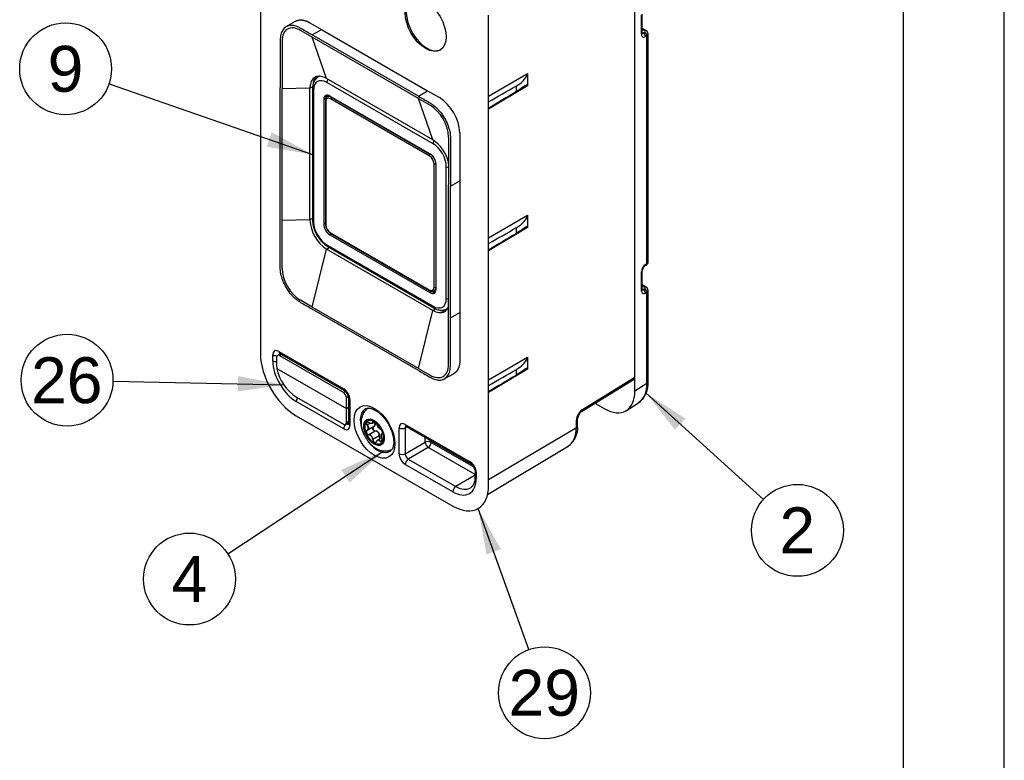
# Model space of a CAD drawing. Header units: millimetres. Extents: x 0 to 210, y 0 to 297.
# Tile 4 of 28: x 142 to 210, y 64 to 115. Entities that reach past the tile are written whole.
import ezdxf
from ezdxf.enums import TextEntityAlignment as Align

# ---------------------------------------------------------------- set-up
doc = ezdxf.new("R2010")
doc.units = ezdxf.units.MM
for name, color, linetype in [('0040_001_EKEY_DL', 7, 'Continuous'), ('0040_002_EKEY_DL', 7, 'Continuous'), ('0040_010_EKEY_DL', 7, 'Continuous'), ('0040_019_EKEY_DL', 7, 'Continuous'), ('0040_020_EKEY_FI', 7, 'Continuous'), ('Default', 7, 'Continuous'), ('Rahmen', 7, 'Continuous')]:
    doc.layers.add(name, color=color, linetype=linetype)
doc.styles.add('SEACAD_Arial', font='arial.ttf')

# ---------------------------------------------------------------- blocks, each defined once
blk = doc.blocks.new('SEANNOT_GROUP')
at = {"layer": 'Default', "linetype": 'Continuous'}
blk.add_hatch(color=7, dxfattribs=at).paths.add_polyline_path([(175.207, 78.112), (173.632, 80.919), (174.211, 77.753)])
at = {"layer": 'Default', "color": 7, "linetype": 'Continuous'}
blk.add_lwpolyline([(177.145, 71.176), (173.632, 80.919)], dxfattribs=at)
blk.add_circle((178.222, 68.19), 3.175, dxfattribs=at)
at = {"layer": 'Default', "color": 7, "linetype": 'Continuous', "style": 'SEACAD_Arial'}
blk.add_text('29', height=3.175, dxfattribs=at).set_placement((175.737, 69.777), align=Align.TOP_LEFT)
blk = doc.blocks.new('SEANNOT_GROUP1')
at = {"layer": 'Default', "linetype": 'Continuous'}
blk.add_hatch(color=7, dxfattribs=at).paths.add_polyline_path([(187.951, 87.15), (185.243, 88.89), (187.24, 86.365)])
at = {"layer": 'Default', "color": 7, "linetype": 'Continuous'}
blk.add_lwpolyline([(193.347, 81.546), (185.243, 88.89)], dxfattribs=at)
blk.add_circle((195.7, 79.414), 3.175, dxfattribs=at)
at = {"layer": 'Default', "color": 7, "linetype": 'Continuous', "style": 'SEACAD_Arial'}
blk.add_text('2', height=3.175, dxfattribs=at).set_placement((194.458, 81.002), align=Align.TOP_LEFT)
blk = doc.blocks.new('SEANNOT_GROUP3')
at = {"layer": 'Default', "linetype": 'Continuous'}
blk.add_hatch(color=7, dxfattribs=at).paths.add_polyline_path([(164.752, 82.714), (167.111, 84.903), (164.169, 83.598)])
at = {"layer": 'Default', "color": 7, "linetype": 'Continuous'}
blk.add_lwpolyline([(156.332, 77.798), (167.111, 84.903)], dxfattribs=at)
blk.add_circle((153.681, 76.05), 3.175, dxfattribs=at)
at = {"layer": 'Default', "color": 7, "linetype": 'Continuous', "style": 'SEACAD_Arial'}
blk.add_text('4', height=3.175, dxfattribs=at).set_placement((152.439, 77.638), align=Align.TOP_LEFT)
blk = doc.blocks.new('SEANNOT_GROUP4')
at = {"layer": 'Default', "linetype": 'Continuous'}
blk.add_hatch(color=7, dxfattribs=at).paths.add_polyline_path([(157.013, 89.013), (160.199, 89.475), (157.035, 90.071)])
at = {"layer": 'Default', "color": 7, "linetype": 'Continuous'}
blk.add_lwpolyline([(148.393, 89.725), (160.199, 89.475)], dxfattribs=at)
blk.add_circle((145.219, 89.792), 3.175, dxfattribs=at)
at = {"layer": 'Default', "color": 7, "linetype": 'Continuous', "style": 'SEACAD_Arial'}
blk.add_text('26', height=3.175, dxfattribs=at).set_placement((142.734, 91.379), align=Align.TOP_LEFT)
blk = doc.blocks.new('SEANNOT_GROUP5')
at = {"layer": 'Default', "linetype": 'Continuous'}
blk.add_hatch(color=7, dxfattribs=at).paths.add_polyline_path([(159.016, 105.931), (162.189, 105.389), (159.363, 106.931)])
at = {"layer": 'Default', "color": 7, "linetype": 'Continuous'}
blk.add_lwpolyline([(148.121, 110.274), (162.189, 105.389)], dxfattribs=at)
blk.add_circle((145.121, 111.316), 3.175, dxfattribs=at)
at = {"layer": 'Default', "color": 7, "linetype": 'Continuous', "style": 'SEACAD_Arial'}
blk.add_text('9', height=3.175, dxfattribs=at).set_placement((143.879, 112.903), align=Align.TOP_LEFT)
blk = doc.blocks.new('SE2')
at = {"layer": '0040_001_EKEY_DL', "color": 7, "linetype": 'Continuous'}
for p, q in [((158.588, 124.122), (158.588, 91.625)), ((184.467, 89.994), (184.467, 121.428)), ((174.357, 82.521), (174.357, 115.018)), ((160.98, 114.593), (160.352, 114.212)), ((161.993, 114.501), (162.806, 114.032)), ((162.17, 113.501), (161.357, 113.971)), ((162.17, 113.652), (162.806, 114.032)), ((169.503, 109.418), (162.17, 113.652)), ((162.806, 114.032), (170.139, 109.798)), ((160.084, 113.236), (160.084, 109.929)), ((169.503, 109.268), (162.17, 113.501)), ((163.162, 110.637), (162.17, 113.501)), ((174.357, 109.425), (177.035, 110.988)), ((177.035, 110.988), (177.035, 110.144)), ((170.495, 106.404), (163.162, 110.637)), ((159.954, 100.9), (159.954, 110.004)), ((162.006, 109.97), (160.084, 109.929)), ((160.084, 100.825), (160.084, 109.929)), ((162.198, 110.077), (162.006, 109.97)), ((162.006, 100.866), (162.006, 109.97)), ((169.503, 109.418), (170.139, 109.798)), ((170.139, 109.798), (170.952, 109.329)), ((177.035, 110.144), (174.357, 108.527)), ((176.275, 109.742), (176.275, 110.135)), ((170.495, 106.404), (169.503, 109.268)), ((169.503, 109.268), (170.316, 108.798)), ((171.588, 106.594), (171.588, 103.287)), ((171.719, 103.212), (172.366, 103.573)), ((172.366, 103.573), (172.366, 94.469)), ((171.588, 94.183), (171.588, 103.287)), ((171.719, 94.108), (171.719, 103.212)), ((162.006, 100.866), (160.084, 100.825)), ((160.084, 97.518), (160.084, 100.825)), ((162.189, 100.968), (162.006, 100.866)), ((174.357, 99.627), (177.035, 101.19)), ((177.035, 101.19), (177.035, 100.346)), ((177.035, 100.346), (174.357, 98.729)), ((176.275, 99.944), (176.275, 100.337)), ((162.17, 94.844), (163.162, 98.853)), ((163.162, 98.853), (163.346, 98.963)), ((170.495, 94.62), (163.162, 98.853)), ((162.17, 94.844), (161.357, 95.314)), ((169.503, 90.611), (162.17, 94.844)), ((169.503, 90.46), (162.17, 94.694)), ((169.503, 90.611), (170.495, 94.62)), ((170.495, 94.62), (170.687, 94.735)), ((171.588, 90.876), (171.588, 94.183)), ((171.719, 94.108), (172.366, 94.469)), ((159.441, 91.133), (159.441, 91.537)), ((159.865, 91.782), (164.348, 89.194)), ((159.927, 91.645), (164.41, 89.057)), ((174.357, 89.829), (177.035, 91.392)), ((177.035, 91.392), (177.035, 90.548)), ((169.503, 90.611), (170.316, 90.141)), ((177.035, 90.548), (174.357, 88.931)), ((176.275, 90.146), (176.275, 90.539)), ((171.296, 89.886), (171.94, 90.24)), ((180.779, 87.63), (184.407, 89.858)), ((180.837, 87.764), (184.467, 89.994)), ((164.684, 88.582), (164.684, 86.794)), ((164.348, 86.426), (161.063, 88.323)), ((164.772, 88.459), (164.772, 86.671)), ((161.063, 87.339), (171.882, 81.092)), ((180.511, 86.653), (180.511, 87.151)), ((164.632, 86.839), (164.684, 86.871)), ((168.173, 84.707), (168.173, 86.495)), ((168.726, 86.565), (168.594, 86.493)), ((168.594, 86.493), (168.594, 84.705)), ((168.597, 86.74), (173.08, 84.152)), ((168.66, 86.603), (173.143, 84.015)), ((174.357, 82.93), (180.426, 86.533)), ((180.426, 86.533), (180.426, 87.031)), ((169.968, 85.499), (169.968, 85.847)), ((168.594, 84.705), (169.968, 85.499)), ((170.18, 85.132), (168.806, 84.338)), ((173.417, 83.263), (170.18, 85.132)), ((170.389, 85.605), (170.389, 85.497)), ((170.389, 85.497), (173.34, 83.793)), ((174.287, 81.887), (179.844, 85.223)), ((171.882, 82.076), (168.597, 83.973)), ((168.806, 84.338), (172.09, 82.442)), ((173.417, 83.234), (172.09, 82.442)), ((173.417, 83.54), (173.417, 83.136)), ((173.505, 83.417), (173.505, 83.013))]:
    blk.add_line(p, q, dxfattribs=at)
for centre, radius, start, end in [((169.277, 106.729), 3.093, 2.79282, 57.20891), ((169.107, 104.257), 2.556, 15.56603, 57.13455), ((170.735, 104.781), 0.854, 357.55757, 11.16929), ((164.551, 100.99), 2.548, 182.77338, 236.95611), ((164.044, 88.529), 0.642, 4.70186, 55.29814), ((181.164, 87.099), 0.656, 126.0116, 175.44786), ((178.943, 86.516), 1.574, 304.09518, 5.02552), ((172.777, 83.487), 0.642, 4.70186, 55.29814)]:
    blk.add_arc(centre, radius, start, end, dxfattribs=at)
for centre, major_axis in [((170.008, 114.344), (1, -1.732)), ((166.473, 86.216), (0.997, -1.728))]:
    blk.add_ellipse(centre, major_axis=major_axis, ratio=0.57735, dxfattribs=at)
for centre, major_axis, ratio, start_param, end_param in [((170.079, 114.385), (1, -1.732), 0.57735, 3.176955, 6.247823), ((161.357, 112.501), (0.9, -1.559), 0.57735, 2.356194, 3.926991), ((163.372, 109.419), (0.818, -1.417), 0.57735, 3.221771, 3.732596), ((187.887, 117.073), (-40.159, -23.187), 0.004575, 1.224512, 1.274812), ((187.887, 116.447), (-40.159, -24.003), 0.004494, -1.280139, -1.229839), ((170.316, 107.328), (-0.9, 1.559), 0.57735, 3.926991, 5.497787), ((187.887, 107.275), (-40.159, -23.187), 0.004575, 1.224512, 1.274812), ((187.887, 106.649), (-40.159, -24.003), 0.004494, -1.280139, -1.229839), ((161.357, 96.783), (0.9, -1.559), 0.57735, 3.926991, 5.497787), ((170.705, 96.081), (-0.818, 1.417), 0.57735, 2.477355, 3.031207), ((159.865, 91.292), (0.3, -0.52), 0.577174, 2.356347, 3.926839), ((161.063, 90.196), (-1.75, 3.031), 0.57735, 0.785398, 2.356194), ((159.653, 91.66), (-0.3, 0), 0.57735, 0.785398, 1.960677), ((160.077, 91.415), (0.158, -0.255), 0.576473, 3.225576, 3.837052), ((160.077, 91.905), (0.15, 0.26), 0.57735, 2.356194, 3.141593), ((161.063, 90.196), (1.147, -1.987), 0.57735, 3.926991, 5.497787), ((159.653, 91.256), (0.3, 0), 0.57735, 3.926991, 4.853562), ((170.316, 91.611), (-0.9, 1.559), 0.57735, 2.356194, 3.926991), ((187.887, 97.477), (-40.159, -23.187), 0.004575, 1.224512, 1.274812), ((187.887, 96.852), (-40.159, -24.003), 0.004494, -1.280139, -1.229839), ((184.255, 90.116), (-0.15, 0.26), 0.57721, 3.157297, 3.926924), ((164.347, 88.704), (0.3, -0.52), 0.577526, 0.78555, 2.356042), ((164.56, 89.316), (0.15, 0.26), 0.57735, 2.356194, 3.13897), ((161.275, 88.445), (0.15, 0.26), 0.57735, 1.402676, 2.356194), ((164.984, 88.582), (0.3, 0), 0.57735, 3.145409, 3.926991), ((166.681, 86.336), (-0.847, 1.468), 0.57735, 0, 1.47711), ((166.681, 86.336), (-0.847, 1.468), 0.57735, 6.272615, 6.283185), ((180.844, 87.279), (-0.294, -0.523), 0.569234, 3.937655, 5.490998), ((180.211, 87.151), (-0.3, 0), 0.57735, 2.370157, 3.14631), ((180.622, 87.885), (-0.157, 0.256), 0.575191, 3.137462, 3.91122), ((164.56, 86.549), (0.15, 0.26), 0.57735, 0.955725, 2.356194), ((164.347, 86.916), (-0.3, 0.52), 0.577174, 2.356347, 3.926839), ((164.56, 87.039), (-0.142, 0.265), 0.576473, 2.373731, 3.023685), ((164.984, 86.794), (0.3, 0), 0.57735, 3.141593, 3.926991), ((168.598, 86.25), (0.3, -0.52), 0.577174, 2.356347, 3.926839), ((168.385, 86.618), (0.3, 0), 0.57735, 3.926991, 5.480334), ((168.81, 86.373), (0.158, -0.255), 0.576473, 3.225576, 3.909454), ((168.81, 86.863), (0.15, 0.26), 0.57735, 2.356194, 3.141593), ((178.39, 87.708), (-1.439, 2.493), 0.57735, 3.151467, 3.926991), ((180.211, 86.653), (-0.3, 0), 0.57735, 2.370157, 3.141593), ((166.681, 86.336), (-0.847, 1.468), 0.57735, 1.791135, 3.160477), ((170.177, 85.374), (0.3, 0), 0.57735, 0.785398, 2.338741), ((170.177, 85.374), (-0.15, 0.26), 0.557025, 0.78555, 2.356042), ((170.177, 85.374), (0.15, 0.26), 0.57735, 3.944444, 5.497787), ((168.598, 84.463), (-0.3, 0.52), 0.577526, 0.78555, 2.356042), ((168.385, 84.83), (0.3, 0), 0.57735, 3.926991, 5.480334), ((168.81, 84.585), (-0.15, 0.26), 0.598027, 0.78555, 2.356042), ((168.81, 84.095), (-0.15, -0.26), 0.57735, 3.944444, 5.497787), ((173.08, 83.662), (0.3, -0.52), 0.577526, 0.78555, 2.356042), ((173.293, 84.275), (0.15, 0.26), 0.57735, 2.356194, 3.13897), ((173.717, 83.54), (0.3, 0), 0.57735, 3.141999, 3.926991), ((173.717, 83.136), (0.3, 0), 0.57735, 3.141593, 3.926991), ((171.882, 83.95), (-1.147, 1.987), 0.57735, 2.356194, 3.926991), ((171.882, 83.95), (-1.75, 3.031), 0.57735, 2.356194, 3.926991), ((172.094, 82.199), (-0.15, -0.26), 0.57735, 3.944444, 5.497787), ((172.09, 84.07), (-0.997, 1.728), 0.57735, 2.356194, 3.151182)]:
    blk.add_ellipse(centre, major_axis=major_axis, ratio=ratio, start_param=start_param, end_param=end_param, dxfattribs=at)
for points, degree, knots in [([(160.98, 114.593), (160.987, 114.597), (160.993, 114.6), (161.192, 114.715), (161.452, 114.69), (161.712, 114.664), (161.993, 114.501)], 2, [0.4920434, 0.4920434, 0.4920434, 0.5, 0.5, 0.75, 0.75, 1, 1, 1]), ([(162.17, 113.652), (161.922, 113.795), (161.674, 113.938), (161.364, 114.117), (161.302, 114.153), (161.181, 114.212), (161.12, 114.236), (161.001, 114.275), (160.941, 114.29), (160.826, 114.309), (160.77, 114.313), (160.661, 114.311), (160.609, 114.305), (160.508, 114.283), (160.46, 114.267), (160.324, 114.203), (160.245, 114.141), (160.111, 113.979), (160.059, 113.882), (160.003, 113.713), (159.987, 113.652), (159.965, 113.526), (159.958, 113.46), (159.952, 113.324), (159.954, 113.253), (159.954, 113.112), (159.954, 113.041), (159.954, 112.829), (159.954, 112.688), (159.954, 112.264), (159.954, 111.982), (159.954, 111.134), (159.954, 110.569), (159.954, 110.004)], 3, [0, 0, 0, 0, 0.125, 0.125, 0.15625, 0.15625, 0.1875, 0.1875, 0.21875, 0.21875, 0.25, 0.25, 0.28125, 0.28125, 0.3125, 0.3125, 0.375, 0.375, 0.4375, 0.4375, 0.46875, 0.46875, 0.5, 0.5, 0.53125, 0.53125, 0.5625, 0.5625, 0.625, 0.625, 0.75, 0.75, 1, 1, 1, 1]), ([(176.275, 110.135), (176.442, 110.23), (176.593, 110.337), (176.792, 110.531), (176.854, 110.601), (176.938, 110.726), (176.965, 110.772), (177, 110.848), (177.011, 110.875), (177.029, 110.932), (177.035, 110.963), (177.035, 110.988)], 3, [0, 0, 0, 0, 0.5, 0.5, 0.75, 0.75, 0.875, 0.875, 0.9375, 0.9375, 1, 1, 1, 1]), ([(163.162, 110.637), (163.118, 110.663), (163.075, 110.685), (163.031, 110.704), (162.968, 110.733), (162.904, 110.755), (162.842, 110.77), (162.717, 110.801), (162.597, 110.804), (162.491, 110.778), (162.465, 110.772), (162.44, 110.764), (162.415, 110.755), (162.325, 110.719), (162.246, 110.66), (162.184, 110.582), (162.115, 110.496), (162.064, 110.384), (162.035, 110.256), (162.016, 110.168), (162.006, 110.072), (162.006, 109.97)], 3, [0, 0, 0, 0, 0.071708, 0.071708, 0.071708, 0.177051, 0.177051, 0.177051, 0.392338, 0.392338, 0.392338, 0.444733, 0.444733, 0.444733, 0.639618, 0.639618, 0.639618, 0.854936, 0.854936, 0.854936, 1, 1, 1, 1]), ([(177.035, 110.144), (177.035, 110.169), (177.029, 110.184), (177.011, 110.2), (177, 110.201), (176.965, 110.198), (176.938, 110.185), (176.854, 110.136), (176.792, 110.09), (176.593, 109.947), (176.441, 109.841), (176.275, 109.742)], 3, [0, 0, 0, 0, 0.0625, 0.0625, 0.125, 0.125, 0.25, 0.25, 0.5, 0.5, 1, 1, 1, 1]), ([(169.503, 109.418), (169.747, 109.277), (169.992, 109.135), (170.299, 108.958), (170.36, 108.924), (170.48, 108.844), (170.539, 108.8), (170.657, 108.704), (170.715, 108.652), (170.831, 108.54), (170.888, 108.479), (171.052, 108.29), (171.153, 108.153), (171.338, 107.857), (171.418, 107.705), (171.519, 107.47), (171.55, 107.39), (171.603, 107.232), (171.626, 107.154), (171.684, 106.921), (171.708, 106.766), (171.72, 106.548), (171.719, 106.478), (171.719, 106.336), (171.719, 106.265), (171.719, 106.052), (171.719, 105.91), (171.719, 105.484), (171.719, 105.2), (171.719, 104.348), (171.719, 103.78), (171.719, 103.212)], 3, [0, 0, 0, 0, 0.125, 0.125, 0.15625, 0.15625, 0.1875, 0.1875, 0.21875, 0.21875, 0.25, 0.25, 0.3125, 0.3125, 0.375, 0.375, 0.40625, 0.40625, 0.4375, 0.4375, 0.5, 0.5, 0.53125, 0.53125, 0.5625, 0.5625, 0.625, 0.625, 0.75, 0.75, 1, 1, 1, 1]), ([(172.366, 106.879), (172.367, 106.842), (172.366, 106.805), (172.366, 106.697), (172.366, 106.626), (172.366, 106.413), (172.366, 106.271), (172.366, 105.845), (172.366, 105.561), (172.366, 104.709), (172.366, 104.141), (172.366, 103.573)], 3, [0, 0, 0, 0, 0.033693, 0.033693, 0.098113, 0.098113, 0.226954, 0.226954, 0.484636, 0.484636, 1, 1, 1, 1]), ([(162.17, 94.694), (161.925, 94.835), (161.68, 94.977), (161.374, 95.153), (161.313, 95.188), (161.193, 95.268), (161.133, 95.312), (161.015, 95.408), (160.957, 95.46), (160.842, 95.572), (160.784, 95.633), (160.62, 95.822), (160.519, 95.959), (160.334, 96.255), (160.255, 96.407), (160.154, 96.642), (160.123, 96.722), (160.069, 96.88), (160.046, 96.958), (159.988, 97.191), (159.964, 97.346), (159.952, 97.564), (159.954, 97.634), (159.954, 97.776), (159.954, 97.847), (159.954, 98.06), (159.954, 98.202), (159.954, 98.628), (159.954, 98.912), (159.954, 99.764), (159.954, 100.332), (159.954, 100.9)], 3, [0, 0, 0, 0, 0.125, 0.125, 0.15625, 0.15625, 0.1875, 0.1875, 0.21875, 0.21875, 0.25, 0.25, 0.3125, 0.3125, 0.375, 0.375, 0.40625, 0.40625, 0.4375, 0.4375, 0.5, 0.5, 0.53125, 0.53125, 0.5625, 0.5625, 0.625, 0.625, 0.75, 0.75, 1, 1, 1, 1]), ([(176.275, 100.337), (176.442, 100.432), (176.593, 100.539), (176.792, 100.733), (176.854, 100.803), (176.938, 100.928), (176.965, 100.974), (177, 101.05), (177.011, 101.077), (177.029, 101.134), (177.035, 101.165), (177.035, 101.19)], 3, [0, 0, 0, 0, 0.5, 0.5, 0.75, 0.75, 0.875, 0.875, 0.9375, 0.9375, 1, 1, 1, 1]), ([(177.035, 100.346), (177.035, 100.371), (177.029, 100.386), (177.011, 100.402), (177, 100.403), (176.965, 100.4), (176.938, 100.387), (176.854, 100.338), (176.792, 100.292), (176.593, 100.149), (176.441, 100.043), (176.275, 99.944)], 3, [0, 0, 0, 0, 0.0625, 0.0625, 0.125, 0.125, 0.25, 0.25, 0.5, 0.5, 1, 1, 1, 1]), ([(170.495, 94.62), (170.538, 94.595), (170.582, 94.572), (170.625, 94.553), (170.689, 94.525), (170.752, 94.502), (170.814, 94.487), (170.939, 94.456), (171.059, 94.454), (171.165, 94.479), (171.192, 94.486), (171.217, 94.494), (171.242, 94.503), (171.332, 94.539), (171.412, 94.598), (171.476, 94.677), (171.523, 94.735), (171.562, 94.806), (171.592, 94.885)], 3, [0, 0, 0, 0, 0.0717084, 0.0717084, 0.0717084, 0.1770509, 0.1770509, 0.1770509, 0.3923383, 0.3923383, 0.3923383, 0.4447331, 0.4447331, 0.4447331, 0.6396179, 0.6396179, 0.6396179, 0.7846145, 0.7846145, 0.7846145, 0.7846145]), ([(169.503, 90.46), (169.751, 90.317), (169.999, 90.174), (170.309, 89.995), (170.37, 89.959), (170.492, 89.9), (170.552, 89.876), (170.671, 89.837), (170.731, 89.822), (170.847, 89.803), (170.903, 89.799), (171.011, 89.801), (171.063, 89.807), (171.164, 89.829), (171.213, 89.845), (171.348, 89.909), (171.428, 89.971), (171.561, 90.133), (171.614, 90.23), (171.67, 90.399), (171.685, 90.46), (171.707, 90.586), (171.714, 90.652), (171.72, 90.788), (171.719, 90.859), (171.719, 91), (171.719, 91.071), (171.719, 91.283), (171.719, 91.424), (171.719, 91.848), (171.719, 92.13), (171.719, 92.978), (171.719, 93.543), (171.719, 94.108)], 3, [0, 0, 0, 0, 0.125, 0.125, 0.15625, 0.15625, 0.1875, 0.1875, 0.21875, 0.21875, 0.25, 0.25, 0.28125, 0.28125, 0.3125, 0.3125, 0.375, 0.375, 0.4375, 0.4375, 0.46875, 0.46875, 0.5, 0.5, 0.53125, 0.53125, 0.5625, 0.5625, 0.625, 0.625, 0.75, 0.75, 1, 1, 1, 1]), ([(172.366, 94.469), (172.366, 93.904), (172.366, 93.339), (172.366, 92.491), (172.366, 92.209), (172.366, 91.785), (172.366, 91.644), (172.366, 91.432), (172.366, 91.361), (172.366, 91.248), (172.367, 91.205), (172.366, 91.162)], 3, [0, 0, 0, 0, 0.512543, 0.512543, 0.768814, 0.768814, 0.89695, 0.89695, 0.961017, 0.961017, 1, 1, 1, 1]), ([(159.885, 91.663), (159.885, 91.663), (159.886, 91.663), (159.897, 91.66), (159.918, 91.65), (159.927, 91.645)], 3, [0.5362839, 0.5362839, 0.5362839, 0.5362839, 0.5777025, 0.8426746, 1, 1, 1, 1]), ([(176.275, 90.539), (176.442, 90.634), (176.593, 90.741), (176.792, 90.936), (176.854, 91.005), (176.938, 91.13), (176.965, 91.176), (177, 91.252), (177.011, 91.279), (177.029, 91.336), (177.035, 91.367), (177.035, 91.392)], 3, [0, 0, 0, 0, 0.5, 0.5, 0.75, 0.75, 0.875, 0.875, 0.9375, 0.9375, 1, 1, 1, 1]), ([(172.366, 91.162), (172.366, 90.837), (172.259, 90.599), (172.151, 90.361), (171.952, 90.246), (171.946, 90.243), (171.94, 90.24)], 2, [0, 0, 0, 0.25, 0.25, 0.5, 0.5, 0.5074467, 0.5074467, 0.5074467]), ([(177.035, 90.548), (177.035, 90.573), (177.029, 90.588), (177.011, 90.604), (177, 90.605), (176.965, 90.602), (176.938, 90.589), (176.854, 90.54), (176.792, 90.494), (176.593, 90.351), (176.441, 90.245), (176.275, 90.146)], 3, [0, 0, 0, 0, 0.0625, 0.0625, 0.125, 0.125, 0.25, 0.25, 0.5, 0.5, 1, 1, 1, 1]), ([(165.844, 87.807), (165.868, 87.82), (165.912, 87.843), (166.002, 87.86), (166.11, 87.86), (166.235, 87.838), (166.374, 87.791), (166.519, 87.72), (166.669, 87.625), (166.82, 87.507), (166.969, 87.368), (167.113, 87.21), (167.25, 87.035), (167.376, 86.847), (167.489, 86.649), (167.586, 86.445), (167.666, 86.239), (167.728, 86.034), (167.771, 85.836), (167.794, 85.648), (167.798, 85.475), (167.784, 85.318), (167.754, 85.183), (167.71, 85.069), (167.656, 84.979), (167.599, 84.915), (167.56, 84.891), (167.541, 84.879)], 3, [0, 0, 0, 0, 0.036984, 0.079304, 0.118799, 0.160878, 0.201449, 0.241521, 0.281544, 0.321693, 0.362052, 0.402622, 0.443366, 0.484231, 0.525156, 0.566079, 0.606918, 0.647612, 0.6881, 0.728332, 0.768279, 0.807966, 0.847521, 0.887167, 0.927446, 0.969461, 1, 1, 1, 1]), ([(164.684, 86.794), (164.684, 86.785), (164.683, 86.762), (164.679, 86.75), (164.678, 86.748), (164.678, 86.748)], 3, [0, 0, 0, 0, 0.1382871, 0.396768, 0.4596729, 0.4596729, 0.4596729, 0.4596729]), ([(168.618, 86.621), (168.618, 86.621), (168.618, 86.621), (168.63, 86.619), (168.65, 86.608), (168.66, 86.603)], 3, [0.5362839, 0.5362839, 0.5362839, 0.5362839, 0.5777025, 0.8426746, 1, 1, 1, 1]), ([(173.417, 83.136), (173.416, 83.101), (173.415, 83.014), (173.399, 82.868), (173.364, 82.721), (173.314, 82.593), (173.253, 82.489), (173.18, 82.405), (173.129, 82.37), (173.098, 82.35)], 3, [0, 0, 0, 0, 0.078825, 0.229225, 0.379368, 0.52994, 0.682688, 0.840797, 1, 1, 1, 1])]:
    blk.add_open_spline(points, degree=degree, knots=knots, dxfattribs=at)
at = {"layer": '0040_002_EKEY_DL', "color": 7, "linetype": 'Continuous'}
for p, q in [((184.468, 89.052), (184.468, 121.713)), ((184.92, 113.709), (184.92, 115.015)), ((184.975, 113.789), (184.975, 115.095)), ((185.253, 113.947), (184.975, 114.108)), ((185.153, 113.937), (184.975, 114.041)), ((184.975, 113.836), (185.05, 113.793)), ((185.05, 113.793), (185.155, 113.857)), ((185.383, 97.962), (185.383, 113.733)), ((185.3, 113.614), (185.195, 113.55)), ((185.3, 97.843), (185.3, 113.614)), ((184.975, 96.057), (184.975, 97.364)), ((185.154, 97.687), (185.259, 97.751)), ((185.195, 97.779), (185.3, 97.843)), ((184.92, 95.978), (184.92, 97.284)), ((185.253, 96.216), (184.975, 96.377)), ((185.153, 96.206), (184.975, 96.309)), ((184.975, 96.105), (185.05, 96.062)), ((185.05, 96.062), (185.155, 96.126)), ((185.383, 89.703), (185.383, 96.002)), ((185.3, 95.883), (185.195, 95.819)), ((185.3, 89.584), (185.3, 95.883)), ((184.468, 89.052), (185.3, 89.584)), ((181.706, 88.199), (182.348, 87.828)), ((183.886, 87.703), (184.72, 88.236))]:
    blk.add_line(p, q, dxfattribs=at)
for centre, radius, start, end in [((185.144, 113.738), 0.236, 358.89278, 62.34706), ((185.416, 97.33), 0.443, 126.30067, 175.65216), ((185.144, 96.007), 0.236, 358.89278, 62.34706), ((183.735, 89.567), 1.653, 306.87467, 4.72961)]:
    blk.add_arc(centre, radius, start, end, dxfattribs=at)
for centre, major_axis, ratio, start_param, end_param in [((184.775, 113.789), (-0.2, 0), 0.57735, 2.382374, 3.141593), ((185.195, 113.877), (0.192, 0.351), 0.562044, 2.343772, 3.914569), ((185.05, 113.956), (0.093, 0.177), 0.546401, 3.290185, 3.903429), ((185.05, 113.63), (0.104, -0.171), 0.592266, 0.771961, 2.342757), ((185.153, 113.774), (-0.1, -0.173), 0.57735, 3.141774, 3.926991), ((185.083, 113.897), (-0.1, 0), 0.57735, 2.382374, 3.926991), ((185.155, 113.693), (0.104, -0.171), 0.592266, 0.771961, 2.342757), ((185.083, 113.733), (-0.3, 0), 0.57735, 2.382374, 3.143655), ((185.195, 97.452), (0.192, 0.351), 0.562044, 0.772976, 2.343772), ((184.775, 97.364), (-0.2, 0), 0.57735, 2.382374, 3.149981), ((185.05, 97.858), (-0.104, 0.171), 0.592266, 3.142826, 3.913554), ((185.155, 97.922), (-0.104, 0.171), 0.592266, 3.141593, 3.913554), ((185.083, 97.962), (-0.3, 0), 0.57735, 2.382374, 3.141593), ((184.775, 96.057), (-0.2, 0), 0.57735, 2.382374, 3.141593), ((185.195, 96.146), (0.192, 0.351), 0.562044, 2.343772, 3.914569), ((185.05, 96.225), (0.093, 0.177), 0.546401, 3.275478, 3.903429), ((185.05, 95.898), (-0.104, 0.171), 0.592266, 3.913554, 5.48435), ((185.153, 96.043), (-0.1, -0.173), 0.57735, 3.141225, 3.926991), ((185.083, 96.165), (-0.1, 0), 0.57735, 2.382374, 3.926991), ((185.155, 95.962), (-0.104, 0.171), 0.592266, 3.913554, 5.48435), ((185.083, 96.002), (-0.3, 0), 0.57735, 2.382374, 3.143655), ((183.173, 90.808), (-1.513, 2.593), 0.577026, 3.165142, 3.924036), ((185.083, 89.703), (-0.3, 0), 0.57735, 2.382374, 3.141593), ((182.346, 90.279), (-1.501, 2.6), 0.576955, 2.356537, 3.926648)]:
    blk.add_ellipse(centre, major_axis=major_axis, ratio=ratio, start_param=start_param, end_param=end_param, dxfattribs=at)
for points, knots in [([(184.978, 113.757), (184.978, 113.757), (184.976, 113.761), (184.975, 113.778), (184.975, 113.789)], [0.5534465, 0.5534465, 0.5534465, 0.5534465, 0.7546783, 1, 1, 1, 1]), ([(185.259, 97.751), (185.282, 97.768), (185.322, 97.797), (185.365, 97.865), (185.385, 97.924), (185.381, 97.955), (185.38, 97.962)], [0, 0, 0, 0, 0.307644, 0.617032, 0.928217, 1, 1, 1, 1]), ([(184.978, 96.026), (184.978, 96.026), (184.976, 96.03), (184.975, 96.047), (184.975, 96.057)], [0.5482377, 0.5482377, 0.5482377, 0.5482377, 0.7518238, 1, 1, 1, 1])]:
    blk.add_open_spline(points, degree=3, knots=knots, dxfattribs=at)
at = {"layer": '0040_010_EKEY_DL', "color": 7, "linetype": 'Continuous'}
for p, q in [((166.185, 86.825), (165.969, 86.7)), ((165.97, 86.336), (166.411, 86.591)), ((166.323, 86.821), (166.474, 86.908)), ((166.427, 86.933), (166.362, 86.896)), ((166.525, 86.277), (166.089, 86.026)), ((166.089, 86.026), (166.164, 86.008)), ((166.797, 85.938), (166.362, 85.687)), ((166.606, 86.263), (166.525, 86.277)), ((166.97, 85.813), (166.68, 85.645)), ((166.996, 86.107), (166.988, 86.102)), ((166.826, 85.626), (166.875, 85.572)), ((167.014, 85.652), (166.875, 85.572))]:
    blk.add_line(p, q, dxfattribs=at)
for centre, radius, start, end in [((165.983, 86.817), 0.0865, 85.1528, 117.35468), ((165.993, 86.814), 0.0887, 63.98494, 91.28712), ((166.236, 86.589), 0.399, 23.15012, 57.48711), ((167.303, 87.043), 0.761, 202.99139, 234.59656), ((167.312, 87.048), 0.767, 202.30252, 235.28544), ((166.019, 85.697), 0.343, 358.2553, 65.03514), ((166.496, 85.979), 0.304, 352.2127, 68.77312), ((167.013, 85.918), 0.199, 174.52888, 230.83821), ((166.968, 86.136), 0.0415, 321.69205, 343.39645), ((166.585, 85.68), 0.241, 178.48877, 235.91003), ((167.188, 86.028), 1.127, 236.9707, 295.20249)]:
    blk.add_arc(centre, radius, start, end, dxfattribs=at)
for major_axis in [(0.502, -0.869), (0.459, -0.796)]:
    blk.add_ellipse((166.439, 86.197), major_axis=major_axis, ratio=0.57735, dxfattribs=at)
for centre, major_axis, ratio, start_param, end_param in [((166.443, 86.199), (0.459, -0.796), 0.57735, 3.141593, 6.283185), ((165.962, 86.696), (0.01, 0.009), 0.110506, 3.867347, 5.319724), ((166.092, 86.88), (0.0071, 0.0115), 0.243615, 2.523717, 3.781097), ((166.352, 86.904), (-0.0135, -0.0001), 0.810087, 0.87076, 2.322816), ((166.411, 86.576), (0.0063, -0.0119), 0.594851, 1.747578, 3.021607), ((166.612, 86.754), (0.0125, 0.0052), 0.551089, 2.775131, 3.61014), ((165.962, 86.348), (-0.0063, 0.0119), 0.660003, 1.721221, 3.173597), ((166.092, 86.014), (0.001, 0.0135), 0.565069, 0.489576, 1.941631), ((166.522, 86.289), (0.0003, 0.0135), 0.502185, 3.606851, 5.030333), ((166.807, 85.935), (0.0135, -0.0009), 0.226462, 0.923263, 2.346746), ((167.002, 86.095), (-0.0059, 0.0122), 0.927747, 0.062246, 1.514301), ((166.352, 85.689), (0.0135, -0.0001), 0.282731, 4.020408, 5.472463), ((166.612, 85.54), (0.0125, -0.0052), 0.541949, 2.60602, 4.058396), ((166.873, 85.563), (0.011, 0.0078), 0.510586, 0.989963, 2.442339), ((167.002, 85.747), (0.0127, 0.0046), 0.156384, 2.662103, 3.567048)]:
    blk.add_ellipse(centre, major_axis=major_axis, ratio=ratio, start_param=start_param, end_param=end_param, dxfattribs=at)
for points, knots in [([(166.022, 87.858), (166.017, 87.855), (165.965, 87.823), (165.872, 87.742), (165.761, 87.615), (165.672, 87.469), (165.606, 87.309), (165.561, 87.135), (165.54, 86.948), (165.542, 86.749), (165.57, 86.542), (165.622, 86.332), (165.696, 86.123), (165.792, 85.92), (165.907, 85.727), (166.039, 85.545), (166.189, 85.378), (166.348, 85.234), (166.483, 85.137), (166.554, 85.095), (166.574, 85.083)], [0.0185155, 0.0185155, 0.0185155, 0.0185155, 0.0242169, 0.0776544, 0.1304338, 0.1833928, 0.2373777, 0.2931822, 0.3513842, 0.4120635, 0.4746136, 0.5379526, 0.6012208, 0.664287, 0.7273357, 0.7906857, 0.8546226, 0.9195418, 0.9806846, 1, 1, 1, 1]), ([(165.955, 86.688), (165.946, 86.699), (165.929, 86.72), (165.909, 86.755), (165.895, 86.796), (165.891, 86.84), (165.905, 86.879), (165.936, 86.904), (165.98, 86.911), (166.031, 86.901), (166.067, 86.882), (166.084, 86.872)], [0, 0, 0, 0, 0.08325, 0.165707, 0.250667, 0.375908, 0.500529, 0.625021, 0.750236, 0.87603, 1, 1, 1, 1]), ([(165.951, 86.897), (165.95, 86.897), (165.942, 86.893), (165.928, 86.883), (165.908, 86.851), (165.907, 86.786), (165.947, 86.73), (165.969, 86.7)], [0.3025209, 0.3025209, 0.3025209, 0.3025209, 0.3091998, 0.4072079, 0.5031105, 0.7378854, 1, 1, 1, 1]), ([(165.955, 86.342), (165.964, 86.347), (165.982, 86.358), (166.003, 86.378), (166.032, 86.418), (166.052, 86.489), (166.03, 86.575), (165.994, 86.642), (165.968, 86.673), (165.955, 86.688)], [0, 0, 0, 0, 0.086601, 0.169981, 0.252261, 0.500276, 0.748147, 0.871595, 1, 1, 1, 1]), ([(165.969, 86.7), (165.981, 86.685), (166.004, 86.657), (166.03, 86.612), (166.048, 86.569), (166.058, 86.529), (166.063, 86.472), (166.045, 86.394), (165.996, 86.356), (165.969, 86.336)], [0, 0, 0, 0, 0.113636, 0.220419, 0.320506, 0.414088, 0.501398, 0.730354, 1, 1, 1, 1]), ([(166.084, 86.872), (166.096, 86.865), (166.118, 86.852), (166.152, 86.837), (166.205, 86.817), (166.275, 86.806), (166.322, 86.829), (166.341, 86.861), (166.343, 86.884), (166.344, 86.895)], [0, 0, 0, 0, 0.086591, 0.169972, 0.252259, 0.500283, 0.748155, 0.871608, 1, 1, 1, 1]), ([(166.362, 86.896), (166.361, 86.885), (166.359, 86.864), (166.347, 86.84), (166.33, 86.824), (166.308, 86.813), (166.27, 86.806), (166.197, 86.813), (166.127, 86.851), (166.089, 86.871)], [0, 0, 0, 0, 0.113597, 0.220359, 0.320445, 0.414043, 0.501387, 0.730404, 1, 1, 1, 1]), ([(166.525, 86.277), (166.512, 86.279), (166.487, 86.281), (166.451, 86.297), (166.419, 86.319), (166.391, 86.346), (166.369, 86.376), (166.343, 86.43), (166.333, 86.523), (166.38, 86.565), (166.404, 86.588)], [0, 0, 0, 0, 0.093106, 0.182324, 0.267817, 0.349773, 0.428402, 0.503942, 0.736569, 1, 1, 1, 1]), ([(166.344, 86.895), (166.344, 86.903), (166.345, 86.919), (166.356, 86.935), (166.375, 86.946), (166.406, 86.947), (166.435, 86.933), (166.45, 86.925)], [0, 0, 0, 0, 0.166348, 0.33109, 0.500805, 0.75106, 1, 1, 1, 1]), ([(166.417, 86.582), (166.408, 86.576), (166.392, 86.566), (166.373, 86.543), (166.353, 86.497), (166.358, 86.412), (166.418, 86.334), (166.48, 86.299), (166.512, 86.295), (166.528, 86.293)], [0, 0, 0, 0, 0.084251, 0.167313, 0.252615, 0.500621, 0.748337, 0.874708, 1, 1, 1, 1]), ([(166.385, 86.938), (166.381, 86.937), (166.373, 86.932), (166.363, 86.919), (166.362, 86.904), (166.362, 86.896)], [0.5347249, 0.5347249, 0.5347249, 0.5347249, 0.6417408, 0.8175337, 1, 1, 1, 1]), ([(166.384, 86.937), (166.388, 86.939), (166.396, 86.941), (166.419, 86.938), (166.434, 86.931), (166.444, 86.926)], [0, 0, 0, 0, 0.334421, 0.667051, 1, 1, 1, 1]), ([(166.411, 86.592), (166.422, 86.599), (166.446, 86.614), (166.473, 86.644), (166.494, 86.679), (166.505, 86.714), (166.511, 86.769), (166.495, 86.833), (166.464, 86.879), (166.452, 86.895)], [0.0183917, 0.0183917, 0.0183917, 0.0183917, 0.1162401, 0.2240984, 0.3238998, 0.4160551, 0.5010873, 0.7262768, 0.8522609, 0.8522609, 0.8522609, 0.8522609]), ([(166.468, 86.904), (166.47, 86.902), (166.479, 86.888), (166.509, 86.839), (166.534, 86.75), (166.507, 86.665), (166.463, 86.61), (166.432, 86.591), (166.417, 86.582)], [0.1521565, 0.1521565, 0.1521565, 0.1521565, 0.1708646, 0.2527608, 0.5006471, 0.7480452, 0.8708707, 1, 1, 1, 1]), ([(166.084, 86.009), (166.073, 86.011), (166.049, 86.014), (166.014, 86.029), (165.975, 86.056), (165.936, 86.097), (165.905, 86.154), (165.891, 86.213), (165.895, 86.269), (165.916, 86.315), (165.942, 86.333), (165.955, 86.342)], [0, 0, 0, 0, 0.083257, 0.165714, 0.250668, 0.375908, 0.50053, 0.62502, 0.750236, 0.876038, 1, 1, 1, 1]), ([(165.969, 86.336), (165.96, 86.33), (165.942, 86.318), (165.923, 86.292), (165.912, 86.261), (165.909, 86.228), (165.912, 86.194), (165.929, 86.137), (165.985, 86.055), (166.053, 86.036), (166.089, 86.026)], [0, 0, 0, 0, 0.091982, 0.180594, 0.26596, 0.348215, 0.427512, 0.504023, 0.738578, 1, 1, 1, 1]), ([(166.344, 85.686), (166.343, 85.7), (166.343, 85.726), (166.336, 85.765), (166.319, 85.829), (166.275, 85.913), (166.2, 85.974), (166.135, 86.002), (166.101, 86.007), (166.084, 86.009)], [0, 0, 0, 0, 0.086591, 0.169972, 0.252259, 0.500283, 0.748155, 0.871608, 1, 1, 1, 1]), ([(166.528, 86.293), (166.542, 86.292), (166.568, 86.291), (166.607, 86.28), (166.669, 86.255), (166.75, 86.193), (166.799, 86.091), (166.816, 86.004), (166.815, 85.96), (166.815, 85.937)], [0, 0, 0, 0, 0.087303, 0.17085, 0.252751, 0.50064, 0.748047, 0.870883, 1, 1, 1, 1]), ([(166.872, 85.755), (166.853, 85.77), (166.81, 85.824), (166.802, 85.895), (166.797, 85.938)], [0.5573641, 0.5573641, 0.5573641, 0.5573641, 0.7366127, 1, 1, 1, 1]), ([(166.862, 86.423), (166.869, 86.419), (166.883, 86.411), (166.907, 86.389), (166.935, 86.356), (166.966, 86.309), (166.993, 86.251), (167.011, 86.193), (167.016, 86.147), (167.013, 86.123), (167.01, 86.114)], [0, 0, 0, 0, 0.0832499, 0.1657065, 0.2506667, 0.3759082, 0.5005292, 0.6250209, 0.7502356, 0.8537205, 0.8537205, 0.8537205, 0.8537205]), ([(166.98, 86.083), (166.98, 86.082), (166.975, 86.078), (166.967, 86.068), (166.954, 86.037), (166.945, 85.973), (166.955, 85.879), (166.972, 85.802), (166.984, 85.764), (166.991, 85.744)], [0.0703873, 0.0703873, 0.0703873, 0.0703873, 0.0865908, 0.1699715, 0.2522593, 0.5002829, 0.7481547, 0.8716081, 1, 1, 1, 1]), ([(166.996, 85.743), (166.99, 85.761), (166.978, 85.796), (166.965, 85.848), (166.956, 85.896), (166.952, 85.939), (166.95, 85.998), (166.955, 86.053), (166.97, 86.078), (166.976, 86.085)], [0, 0, 0, 0, 0.1135966, 0.2203594, 0.3204447, 0.4140428, 0.5013873, 0.7304037, 0.8609483, 0.8609483, 0.8609483, 0.8609483]), ([(167.01, 86.114), (167.009, 86.112), (167.005, 86.101), (166.997, 86.095), (166.991, 86.09)], [0.8537205, 0.8537205, 0.8537205, 0.8537205, 0.8760303, 1, 1, 1, 1]), ([(166.362, 85.687), (166.362, 85.672), (166.363, 85.645), (166.374, 85.604), (166.39, 85.567), (166.41, 85.536), (166.434, 85.511), (166.475, 85.48), (166.522, 85.472), (166.549, 85.488), (166.554, 85.491)], [0, 0, 0, 0, 0.0919595, 0.1805585, 0.2659193, 0.3481786, 0.4274895, 0.5040228, 0.7385388, 0.794671, 0.794671, 0.794671, 0.794671]), ([(166.602, 85.538), (166.597, 85.527), (166.587, 85.506), (166.565, 85.483), (166.535, 85.466), (166.496, 85.46), (166.465, 85.473), (166.45, 85.48)], [0, 0, 0, 0, 0.166332, 0.331074, 0.500801, 0.75106, 1, 1, 1, 1]), ([(166.862, 85.561), (166.855, 85.57), (166.841, 85.588), (166.819, 85.61), (166.78, 85.639), (166.722, 85.656), (166.663, 85.626), (166.624, 85.583), (166.609, 85.553), (166.602, 85.538)], [0, 0, 0, 0, 0.086601, 0.169981, 0.252261, 0.500276, 0.748147, 0.871595, 1, 1, 1, 1]), ([(166.603, 85.548), (166.609, 85.562), (166.622, 85.59), (166.647, 85.621), (166.673, 85.642), (166.711, 85.661), (166.763, 85.666), (166.805, 85.639), (166.826, 85.626)], [0, 0, 0, 0, 0.140431, 0.270561, 0.390576, 0.500715, 0.742155, 1, 1, 1, 1]), ([(166.991, 85.744), (166.995, 85.731), (167.004, 85.704), (167.012, 85.663), (167.016, 85.616), (167.011, 85.566), (166.993, 85.526), (166.966, 85.503), (166.932, 85.502), (166.895, 85.52), (166.873, 85.547), (166.862, 85.561)], [0, 0, 0, 0, 0.083257, 0.165714, 0.250668, 0.375908, 0.50053, 0.62502, 0.750236, 0.876038, 1, 1, 1, 1]), ([(166.875, 85.572), (166.883, 85.563), (166.897, 85.544), (166.92, 85.526), (166.943, 85.517), (166.963, 85.517), (166.977, 85.524), (166.984, 85.529), (166.985, 85.531)], [0, 0, 0, 0, 0.0919816, 0.1805943, 0.2659599, 0.3482151, 0.4275124, 0.4517386, 0.4517386, 0.4517386, 0.4517386]), ([(167.01, 85.574), (167.014, 85.589), (167.022, 85.641), (167.006, 85.702), (166.996, 85.743)], [0.6123292, 0.6123292, 0.6123292, 0.6123292, 0.7385778, 1, 1, 1, 1])]:
    blk.add_open_spline(points, degree=3, knots=knots, dxfattribs=at)
for points in [[(166.991, 86.09), (166.987, 86.088), (166.984, 86.086), (166.98, 86.083)], [(166.986, 86.097), (166.989, 86.1), (166.992, 86.103), (166.996, 86.107)]]:
    blk.add_open_spline(points, degree=3, dxfattribs=at)
at = {"layer": '0040_019_EKEY_DL', "color": 7, "linetype": 'Continuous'}
for p, q in [((159.704, 91.366), (159.688, 90.877)), ((159.976, 91.616), (159.77, 91.501)), ((160.063, 91.566), (159.919, 91.486)), ((164.316, 88.948), (159.919, 91.486)), ((159.688, 90.877), (159.718, 90.606)), ((159.718, 90.606), (164.524, 87.831)), ((161.078, 88.617), (164.316, 86.748)), ((164.316, 88.948), (164.449, 89.028)), ((164.672, 88.671), (164.524, 88.583)), ((164.524, 87.831), (164.524, 88.583)), ((164.524, 87.831), (164.684, 87.929)), ((164.524, 86.864), (164.524, 87.831)), ((164.469, 86.734), (164.684, 86.872)), ((164.524, 86.864), (164.684, 86.965))]:
    blk.add_line(p, q, dxfattribs=at)
blk.add_arc((162.775, 91.237), 3.122, 191.67239, 237.06665, dxfattribs=at)
for centre, major_axis, ratio, start_param, end_param in [((159.916, 91.239), (0.146, -0.262), 0.587514, 2.364936, 3.917982), ((164.312, 88.701), (0.146, -0.262), 0.587163, 0.812178, 2.365224), ((164.312, 86.99), (-0.154, 0.258), 0.567017, 2.347779, 3.900825)]:
    blk.add_ellipse(centre, major_axis=major_axis, ratio=ratio, start_param=start_param, end_param=end_param, dxfattribs=at)
at = {"layer": '0040_020_EKEY_FI', "color": 7, "linetype": 'Continuous'}
for p, q in [((162.655, 110.795), (162.583, 110.753)), ((170.514, 106.136), (163.181, 110.37)), ((162.189, 109.941), (162.189, 100.837)), ((162.262, 109.839), (162.262, 100.735)), ((163.11, 109.268), (162.969, 109.186)), ((162.969, 109.186), (162.969, 100.572)), ((163.081, 109.094), (163.081, 100.583)), ((163.11, 109.25), (163.11, 109.268)), ((163.11, 109.053), (163.11, 100.542)), ((163.264, 109.435), (163.182, 109.36)), ((170.302, 105.442), (163.393, 109.431)), ((170.257, 105.305), (163.438, 109.242)), ((163.496, 109.356), (163.507, 109.365)), ((163.496, 109.356), (170.315, 105.419)), ((170.315, 105.419), (170.326, 105.427)), ((170.585, 96.227), (170.585, 104.738)), ((170.713, 104.731), (170.725, 104.736)), ((170.713, 104.731), (170.713, 96.22)), ((170.726, 96.094), (170.726, 104.708)), ((171.433, 95.44), (171.433, 104.544)), ((163.081, 100.637), (162.969, 100.572)), ((163.505, 99.902), (163.393, 99.837)), ((163.393, 99.837), (170.302, 95.849)), ((163.438, 99.975), (170.257, 96.037)), ((163.458, 99.929), (170.278, 95.992)), ((163.181, 99.143), (170.514, 94.91)), ((163.233, 99.029), (170.565, 94.795)), ((170.559, 95.947), (170.665, 95.98)), ((170.713, 96.22), (170.726, 96.225)), ((170.443, 95.93), (170.302, 95.849)), ((171.465, 94.731), (171.533, 94.77))]:
    blk.add_line(p, q, dxfattribs=at)
for centre, radius, start, end in [((163.062, 110.016), 0.877, 123.00184, 184.85922), ((164.466, 100.946), 2.28, 182.73697, 237.26303), ((163.901, 100.62), 0.821, 182.60824, 237.39176), ((171.067, 95.521), 0.882, 235.3431, 296.69647)]:
    blk.add_arc(centre, radius, start, end, dxfattribs=at)
for centre, major_axis, start_param, end_param in [((163.181, 109.309), (0.65, -1.126), 2.356194, 3.926991), ((163.535, 109.513), (0.8, -1.386), 3.318831, 3.383652), ((163.358, 109.411), (0.775, -1.342), 3.021863, 3.140959), ((163.358, 110.472), (0.125, 0.217), 1.388349, 2.356194), ((162.439, 109.941), (0.25, 0), 3.138459, 3.926991), ((163.393, 108.941), (0.3, -0.52), 2.356194, 3.926991), ((163.181, 109.094), (0.1, 0), 3.141593, 3.926991), ((163.535, 109.023), (0.3, -0.52), 3.379534, 3.926991), ((163.438, 108.864), (0.232, -0.401), 2.356194, 3.926991), ((163.65, 108.986), (0.342, -0.592), 3.45661, 3.739273), ((163.496, 108.898), (0.281, -0.486), 2.356194, 3.255734), ((163.591, 108.953), (0.293, -0.507), 3.088745, 3.2666), ((163.508, 109.283), (0.05, 0.0866), 0.959931, 2.356194), ((170.69, 106.238), (0.125, 0.217), 1.41642, 2.356194), ((170.514, 105.075), (0.65, -1.126), 0.785398, 2.356194), ((170.328, 105.346), (0.05, 0.0866), 0.959931, 2.356194), ((170.257, 104.927), (0.232, -0.401), 0.785398, 2.356194), ((170.302, 104.952), (0.3, -0.52), 0.785398, 2.356194), ((170.315, 104.961), (-0.281, 0.486), 3.926991, 5.497787), ((170.655, 104.778), (-0.1, 0), 0.785398, 2.181662), ((171.61, 104.646), (0.25, 0), 3.926991, 4.627434), ((162.439, 100.837), (0.25, 0), 3.141593, 3.926991), ((163.181, 100.205), (-0.65, 1.126), 0.785398, 2.356194), ((163.393, 100.327), (-0.3, 0.52), 0.785398, 2.356194), ((163.181, 100.583), (0.1, 0), 3.141593, 3.926991), ((163.438, 100.353), (-0.232, 0.401), 0.785398, 2.356194), ((163.508, 100.015), (0.05, 0.0866), 2.356194, 3.141593), ((163.358, 99.245), (0.125, 0.217), 2.356194, 3.141593), ((170.257, 96.416), (-0.232, 0.401), 2.356194, 3.926991), ((170.328, 96.078), (0.05, 0.0866), 2.356194, 3.141791), ((170.302, 96.338), (-0.3, 0.52), 2.356194, 3.926991), ((170.315, 96.449), (-0.281, 0.486), 3.025196, 3.926991), ((170.655, 96.267), (-0.1, 0), 0.785398, 2.181662), ((170.411, 96.504), (-0.293, 0.507), 3.016585, 3.19444), ((170.443, 96.42), (-0.3, 0.52), 2.356194, 2.903652), ((170.514, 95.971), (-0.65, 1.126), 2.356194, 3.926991), ((170.469, 96.538), (-0.342, 0.592), 2.537994, 2.826575), ((171.61, 95.542), (-0.25, 0), 0.785398, 1.485841), ((170.69, 95.012), (0.125, 0.217), 2.356194, 3.141789), ((170.867, 96.175), (-0.8, 1.386), -3.383052, -3.308877), ((170.69, 96.073), (-0.775, 1.342), 3.140959, 3.283861)]:
    blk.add_ellipse(centre, major_axis=major_axis, ratio=0.57735, start_param=start_param, end_param=end_param, dxfattribs=at)
for points, knots in [([(163.188, 109.361), (163.179, 109.354), (163.149, 109.331), (163.112, 109.267), (163.085, 109.182), (163.082, 109.125), (163.081, 109.094)], [0, 0, 0, 0, 0.114075, 0.419569, 0.734745, 1, 1, 1, 1]), ([(170.278, 95.992), (170.298, 95.981), (170.347, 95.955), (170.431, 95.932), (170.512, 95.931), (170.548, 95.946), (170.562, 95.951)], [0, 0, 0, 0, 0.193289, 0.556788, 0.863712, 1, 1, 1, 1])]:
    blk.add_open_spline(points, degree=3, knots=knots, dxfattribs=at)

msp = doc.modelspace()

# ---------------------------------------------------------------- linework, layer by layer
at = {"layer": 'Rahmen', "color": 7, "linetype": 'Continuous'}
for p, q in [((210, 0), (210, 297)), ((203, 292), (203, 5))]:
    msp.add_line(p, q, dxfattribs=at)

# ---------------------------------------------------------------- block references
at = {"layer": 'Default'}
for name in ['SE2', 'SEANNOT_GROUP5', 'SEANNOT_GROUP4', 'SEANNOT_GROUP1', 'SEANNOT_GROUP3', 'SEANNOT_GROUP']:
    msp.add_blockref(name, (0, 0), dxfattribs=at)

doc.saveas('drawing.dxf')
